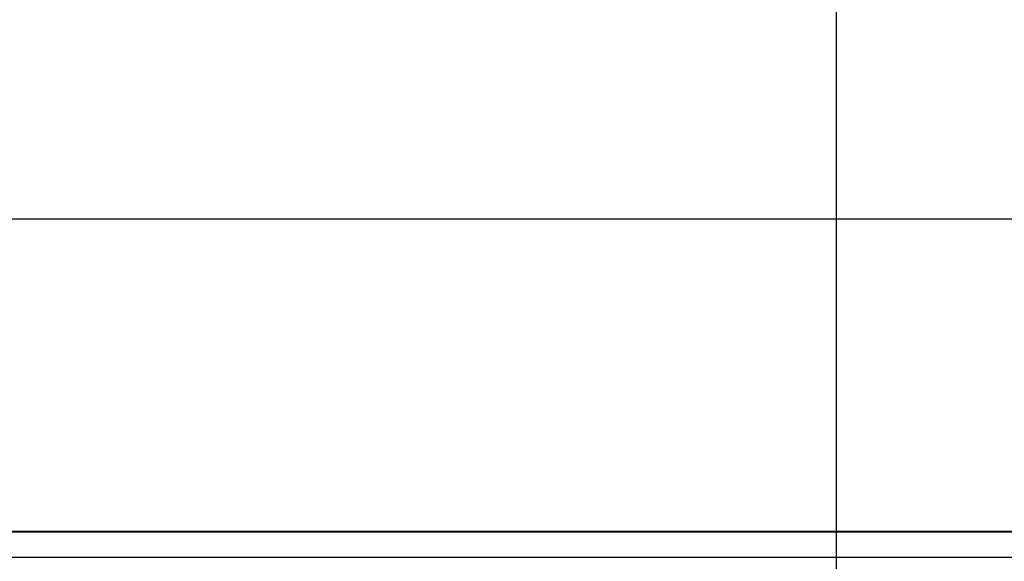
# Model space of a CAD drawing. Header units: millimetres. Extents: x -7161 to 110057, y -144197 to 43481.
# Tile 10 of 30: x 26056 to 39312, y 10746 to 18034. Entities that reach past the tile are written whole.
import ezdxf

# ---------------------------------------------------------------- set-up
doc = ezdxf.new("R2010")
doc.units = ezdxf.units.MM
for name, color, linetype, lineweight in [('Несущие стены', 10, 'Continuous', 40), ('Обмерные чертежи _09_02_2026_ 3 эт_dwg', 8, 'Continuous', 9), ('Оси', 7, 'Continuous', 9)]:
    doc.layers.add(name, color=color, linetype=linetype, lineweight=lineweight)

# ---------------------------------------------------------------- blocks, each defined once
blk = doc.blocks.new('Обмерные чертежи _09_02_2026_ 3 эт_dwg_ось сокольники-2039262-Cхема демонтажа сборных ребристых плит перекрытия 3 этажа в осях _Г-Ж_1-3 и Г-Ж_10-12_')
at = {"layer": 'Оси', "color": 250, "lineweight": 30, "flags": 128}
for points in [[(-470317, 84678), (-470317, 80157), (-470317, 63892), (-470317, 56540), (-470317, 51884), (-470317, 45174), (-470317, 43179), (-470317, 36624), (-470317, 36124)], [(-445520, 59085), (-452018, 59085), (-455016, 59085), (-459017, 59085), (-462418, 59085), (-470317, 59085), (-482816, 59085), (-490714, 59085), (-493713, 59085), (-497864, 59085), (-500864, 59085), (-507364, 59085), (-513025, 59085), (-513525, 59085)], [(-445520, 54535), (-452018, 54535), (-455016, 54535), (-459017, 54535), (-462418, 54535), (-470317, 54535), (-482816, 54535), (-490714, 54535), (-493713, 54535), (-497864, 54535), (-500864, 54535), (-507364, 54535), (-513025, 54535), (-513525, 54535)]]:
    blk.add_lwpolyline(points, dxfattribs=at)
blk = doc.blocks.new('Обмерные чертежи _09_02_2026_ 3 эт_dwg-2039254-Cхема демонтажа сборных ребристых плит перекрытия 3 этажа в осях _Г-Ж_1-3 и Г-Ж_10-12_')
at = {"layer": 'Несущие стены', "flags": 128}
blk.add_lwpolyline([(-553094, -130710), (-553005, -138080), (-580033, -138080)], dxfattribs=at)
blk.add_blockref('Обмерные чертежи _09_02_2026_ 3 эт_dwg_ось сокольники-2039262-Cхема демонтажа сборных ребристых плит перекрытия 3 этажа в осях _Г-Ж_1-3 и Г-Ж_10-12_', (-90010, -192960))

msp = doc.modelspace()

# ---------------------------------------------------------------- block references
at = {"layer": 'Обмерные чертежи _09_02_2026_ 3 эт_dwg', "color": 7}
msp.add_blockref('Обмерные чертежи _09_02_2026_ 3 эт_dwg-2039254-Cхема демонтажа сборных ребристых плит перекрытия 3 этажа в осях _Г-Ж_1-3 и Г-Ж_10-12_', (597374, 149224), dxfattribs=at)

doc.saveas('drawing.dxf')
